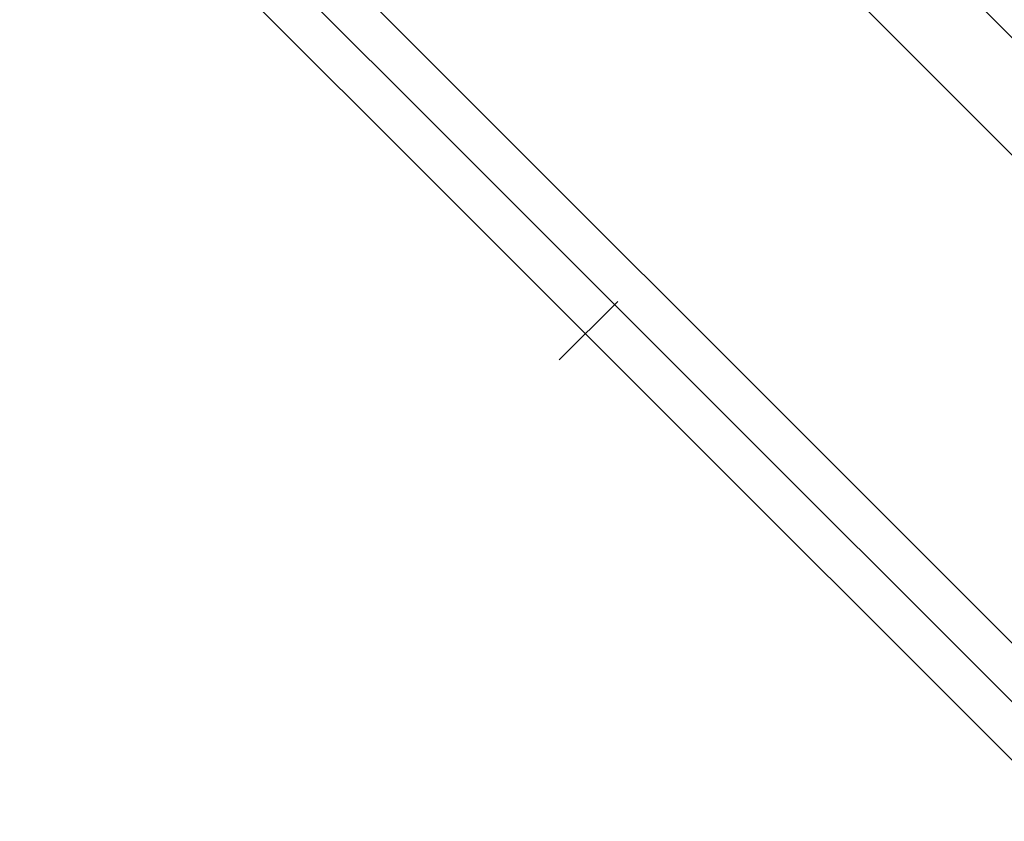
# Model space of a CAD drawing. Header units: millimetres. Extents: x -1030 to 192, y -442 to 180.
# Tile 169 of 256: x 137 to 155, y -441 to -427. Entities that reach past the tile are written whole.
import ezdxf

# ---------------------------------------------------------------- set-up
doc = ezdxf.new("R2010")
doc.units = ezdxf.units.MM
doc.header["$MEASUREMENT"] = 0
doc.layers.add('OVIDIO 120x60x72h', color=7, linetype='Continuous')

msp = doc.modelspace()

# ---------------------------------------------------------------- linework, layer by layer
at = {"layer": 'OVIDIO 120x60x72h', "extrusion": (-0.2028516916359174, 0.1089792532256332, 0.9731262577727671)}
for points in [[(299.8346197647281, 513.0026157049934), (299.8346197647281, 352.3467712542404)], [(299.8346197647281, 352.3467712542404), (299.8346197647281, 513.0026157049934)]]:
    msp.add_lwpolyline(points, dxfattribs=at)
at = {"layer": 'OVIDIO 120x60x72h', "extrusion": (-0.2028516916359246, 0.1089792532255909, 0.9731262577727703)}
msp.add_lwpolyline([(300.1300897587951, 513.0026157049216), (300.1300897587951, 352.3467712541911)], dxfattribs=at)
at = {"layer": 'OVIDIO 120x60x72h', "extrusion": (-0.2028516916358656, 0.1089792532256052, 0.973126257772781)}
for points in [[(300.4255597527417, 352.3467712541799), (300.4255597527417, 513.0026157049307)], [(300.4255597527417, 513.0026157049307), (300.4255597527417, 352.3467712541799)]]:
    msp.add_lwpolyline(points, dxfattribs=at)
at = {"layer": 'OVIDIO 120x60x72h', "extrusion": (0.2655604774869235, 0.8811853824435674, 0.3911393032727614)}
for points in [[(-238.3330665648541, 777.0960889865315), (-284.6533659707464, 837.2143845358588)], [(-284.6533659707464, 837.2143845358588), (-238.3330665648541, 777.0960889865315)]]:
    msp.add_lwpolyline(points, dxfattribs=at)
at = {"layer": 'OVIDIO 120x60x72h', "extrusion": (0.2653515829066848, 0.8812750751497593, 0.3910789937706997)}
for points in [[(-238.5475997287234, 779.6976213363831), (-280.9314334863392, 834.7472674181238)], [(-280.9314334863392, 834.7472674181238), (-238.5475997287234, 779.6976213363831)]]:
    msp.add_lwpolyline(points, dxfattribs=at)
at = {"layer": 'OVIDIO 120x60x72h', "extrusion": (0.2655070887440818, 0.8812084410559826, 0.3911235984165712)}
for points in [[(-283.9067234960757, 837.7532280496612), (-238.2869876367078, 778.5331038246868)], [(-238.2869876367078, 778.5331038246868), (-283.9067234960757, 837.7532280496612)]]:
    msp.add_lwpolyline(points, dxfattribs=at)
at = {"layer": 'OVIDIO 120x60x72h', "extrusion": (0.2653515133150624, 0.8812750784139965, 0.3910790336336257)}
for points in [[(-280.7524454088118, 834.8850636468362), (-238.3687973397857, 779.8356384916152)], [(-238.3687973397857, 779.8356384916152), (-280.7524454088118, 834.8850636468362)]]:
    msp.add_lwpolyline(points, dxfattribs=at)
at = {"layer": 'OVIDIO 120x60x72h'}
for points in [[(126.2451569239, -398.6343362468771), (162.4365183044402, -434.8256976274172)], [(125.1846461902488, -399.6948469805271), (161.3686376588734, -435.8788384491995)], [(138.7606546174, -423.1712338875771), (156.4307653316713, -440.8413446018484)]]:
    msp.add_lwpolyline(points, dxfattribs=at)
at = {"layer": 'OVIDIO 120x60x72h', "extrusion": (0.000405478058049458, -0.0004054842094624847, 0.9999998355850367)}
for points in [[(139.2766489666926, -422.6263305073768), (156.9482453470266, -440.298192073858)], [(156.9482453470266, -440.298192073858), (139.2766489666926, -422.6263305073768)]]:
    msp.add_lwpolyline(points, dxfattribs=at)
at = {"layer": 'OVIDIO 120x60x72h', "extrusion": (8.002787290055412e-07, -8.002763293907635e-07, 0.9999999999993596)}
for points in [[(155.8989409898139, -441.3698817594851), (138.2304189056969, -423.7014126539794)], [(138.2304189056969, -423.7014126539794), (155.8989409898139, -441.3698817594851)]]:
    msp.add_lwpolyline(points, dxfattribs=at)
at = {"layer": 'OVIDIO 120x60x72h', "extrusion": (0, 1, 0)}
for points in [[(419.1110923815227, 757.0783026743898), (-165.5683679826, 757.0783026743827)], [(-165.568367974, 755.5783021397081), (419.1110923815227, 755.5783024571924)], [(-165.5683679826, 757.0783026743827), (419.1110923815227, 757.0783026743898)], [(419.1110923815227, 755.5783024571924), (-165.568367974, 755.5783021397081)], [(-165.5697511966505, 755.1931791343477), (419.1110923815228, 755.1931791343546)], [(419.1110923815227, 753.2894482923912), (-165.1888364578, 753.2894482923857)], [(-165.1888364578, 753.2894482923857), (419.1110923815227, 753.2894482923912)], [(-165.568367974, 755.5378085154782), (419.1110923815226, 755.5378085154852)]]:
    msp.add_lwpolyline(points, dxfattribs=at)
at = {"layer": 'OVIDIO 120x60x72h', "extrusion": (7.538766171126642e-07, 0.9999999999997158, 0)}
for points in [[(419.1107688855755, 754.6319700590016), (-165.1891599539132, 754.6310890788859)], [(-165.1891599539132, 754.6310890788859), (419.1107688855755, 754.6319700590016)]]:
    msp.add_lwpolyline(points, dxfattribs=at)
at = {"layer": 'OVIDIO 120x60x72h', "extrusion": (0.01521891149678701, 0.01521891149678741, 0.9997683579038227)}
msp.add_lwpolyline([(147.5715106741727, -432.0051040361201), (146.5107331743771, -433.0656358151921)], dxfattribs=at)

doc.saveas('drawing.dxf')
